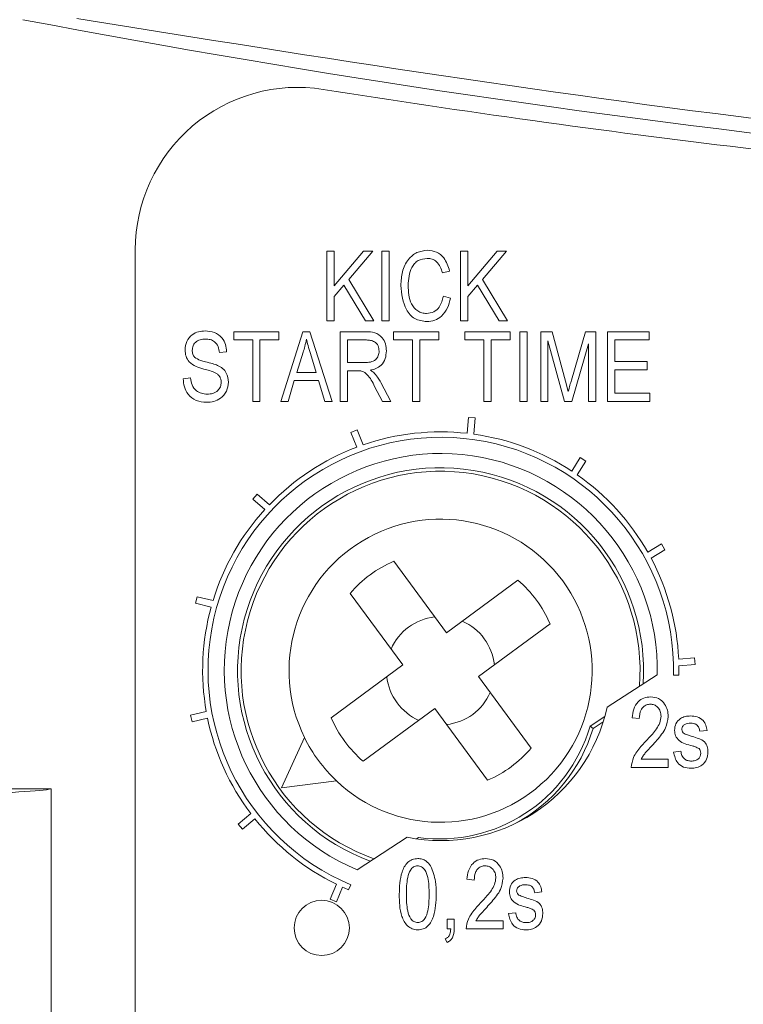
# Model space of a CAD drawing. Header units: inches. Extents: x 2954 to 6480, y 249 to 2776.
# Tile 31 of 105: x 3705 to 3718, y 1408 to 1426. Entities that reach past the tile are written whole.
import ezdxf

# ---------------------------------------------------------------- set-up
doc = ezdxf.new("R2010")
doc.units = ezdxf.units.IN
doc.header["$MEASUREMENT"] = 0
doc.layers.add('PWR_0300HP', color=7, linetype='Continuous')

# ---------------------------------------------------------------- blocks, each defined once
blk = doc.blocks.new('SSW07_FRAME 4')
at = {"lineweight": 9}
for p, q in [((31.0985, 24.4812), (31.0985, 31.5972)), ((31.8064, 31.3352), (31.8064, 31.5921)), ((31.8064, 31.5921), (31.8331, 31.5921)), ((31.8331, 31.4641), (31.942, 31.5921)), ((31.8331, 31.5921), (31.8331, 31.4641)), ((31.976, 31.5921), (31.8873, 31.4879)), ((31.942, 31.5921), (31.976, 31.5921)), ((32.0099, 31.3352), (32.0099, 31.5921)), ((32.0099, 31.5921), (32.0366, 31.5921)), ((32.0366, 31.5921), (32.0366, 31.3352)), ((32.3001, 31.3352), (32.3001, 31.5921)), ((32.3001, 31.5921), (32.3268, 31.5921)), ((32.3268, 31.5921), (32.3268, 31.4641)), ((32.3268, 31.4641), (32.4357, 31.5921)), ((32.4697, 31.5921), (32.381, 31.4879)), ((32.4357, 31.5921), (32.4697, 31.5921)), ((32.26, 31.5187), (32.2334, 31.512)), ((31.8694, 31.4668), (31.8331, 31.4243)), ((31.9492, 31.3352), (31.8694, 31.4668)), ((31.8873, 31.4879), (31.9799, 31.3352)), ((32.363, 31.4668), (32.3268, 31.4243)), ((32.4429, 31.3352), (32.363, 31.4668)), ((32.381, 31.4879), (32.4735, 31.3352)), ((32.2367, 31.4253), (32.2634, 31.4186)), ((31.8331, 31.4243), (31.8331, 31.3352)), ((32.3268, 31.4243), (32.3268, 31.3352)), ((31.8331, 31.3352), (31.8064, 31.3352)), ((31.9799, 31.3352), (31.9492, 31.3352)), ((32.0366, 31.3352), (32.0099, 31.3352)), ((32.3268, 31.3352), (32.3001, 31.3352)), ((32.4735, 31.3352), (32.4429, 31.3352)), ((31.4624, 31.264), (31.4624, 31.2941)), ((31.4624, 31.2941), (31.6292, 31.2941)), ((31.6292, 31.2941), (31.6292, 31.264)), ((31.6359, 31.0372), (31.7179, 31.2941)), ((31.7179, 31.2941), (31.7439, 31.2941)), ((31.7439, 31.2941), (31.826, 31.0372)), ((31.856, 31.0372), (31.856, 31.2941)), ((31.856, 31.2941), (31.9504, 31.2941)), ((32.0528, 31.264), (32.0528, 31.2941)), ((32.0528, 31.2941), (32.2196, 31.2941)), ((32.2196, 31.2941), (32.2196, 31.264)), ((32.3163, 31.264), (32.3163, 31.2941)), ((32.3163, 31.2941), (32.4831, 31.2941)), ((32.4831, 31.2941), (32.4831, 31.264)), ((32.5198, 31.2941), (32.5465, 31.2941)), ((32.5198, 31.0372), (32.5198, 31.2941)), ((32.5465, 31.2941), (32.5465, 31.0372)), ((32.5965, 31.0372), (32.5965, 31.2941)), ((32.5965, 31.2941), (32.6383, 31.2941)), ((32.6383, 31.2941), (32.6882, 31.1122)), ((32.7099, 31.1154), (32.7622, 31.2941)), ((32.7622, 31.2941), (32.8, 31.2941)), ((32.8, 31.2941), (32.8, 31.0372)), ((32.8433, 31.0372), (32.8433, 31.2941)), ((32.8433, 31.2941), (32.9968, 31.2941)), ((32.9968, 31.2941), (32.9968, 31.264)), ((31.5325, 31.264), (31.4624, 31.264)), ((31.5325, 31.0372), (31.5325, 31.264)), ((31.6292, 31.264), (31.5592, 31.264)), ((31.5592, 31.264), (31.5592, 31.0372)), ((31.9522, 31.264), (31.8827, 31.264)), ((31.8827, 31.264), (31.8827, 31.1807)), ((32.1229, 31.264), (32.0528, 31.264)), ((32.1229, 31.0372), (32.1229, 31.264)), ((32.1496, 31.264), (32.1496, 31.0372)), ((32.2196, 31.264), (32.1496, 31.264)), ((32.3864, 31.264), (32.3163, 31.264)), ((32.3864, 31.0372), (32.3864, 31.264)), ((32.4831, 31.264), (32.4131, 31.264)), ((32.4131, 31.264), (32.4131, 31.0372)), ((32.6843, 31.0372), (32.6232, 31.2614)), ((32.6232, 31.2614), (32.6232, 31.0372)), ((32.7733, 31.2492), (32.7116, 31.0372)), ((32.7733, 31.0372), (32.7733, 31.2492)), ((32.9968, 31.264), (32.87, 31.264)), ((32.87, 31.264), (32.87, 31.184)), ((31.4358, 31.2207), (31.4091, 31.2173)), ((31.719, 31.2187), (31.6948, 31.144)), ((31.767, 31.144), (31.7455, 31.2145)), ((31.8827, 31.1807), (31.9453, 31.1807)), ((32.87, 31.184), (32.9901, 31.184)), ((32.9901, 31.184), (32.9901, 31.154)), ((31.6948, 31.144), (31.767, 31.144)), ((31.9167, 31.1506), (31.8827, 31.1506)), ((31.8827, 31.1506), (31.8827, 31.0372)), ((32.9901, 31.154), (32.87, 31.154)), ((32.87, 31.154), (32.87, 31.0672)), ((31.2757, 31.1206), (31.3023, 31.1239)), ((31.6861, 31.1139), (31.6637, 31.0372)), ((31.7758, 31.1139), (31.6861, 31.1139)), ((31.7983, 31.0372), (31.7758, 31.1139)), ((32.0052, 31.1074), (32.0428, 31.0372)), ((32.6882, 31.1122), (32.6982, 31.0742)), ((32.0125, 31.0372), (31.9828, 31.0922)), ((32.87, 31.0672), (33.0001, 31.0672)), ((33.0001, 31.0672), (33.0001, 31.0372)), ((31.5592, 31.0372), (31.5325, 31.0372)), ((31.6637, 31.0372), (31.6359, 31.0372)), ((31.826, 31.0372), (31.7983, 31.0372)), ((31.8827, 31.0372), (31.856, 31.0372)), ((32.0428, 31.0372), (32.0125, 31.0372)), ((32.1496, 31.0372), (32.1229, 31.0372)), ((32.4131, 31.0372), (32.3864, 31.0372)), ((32.5465, 31.0372), (32.5198, 31.0372)), ((32.6232, 31.0372), (32.5965, 31.0372)), ((32.7116, 31.0372), (32.6843, 31.0372)), ((32.8, 31.0372), (32.7733, 31.0372)), ((33.0001, 31.0372), (32.8433, 31.0372)), ((32.3294, 30.978), (32.3245, 30.9192)), ((32.3543, 30.9759), (32.3294, 30.978)), ((32.3493, 30.9161), (32.3543, 30.9759)), ((31.9177, 30.932), (31.8946, 30.9226)), ((31.8946, 30.9226), (31.9169, 30.868)), ((31.9404, 30.8765), (31.9177, 30.932)), ((32.7421, 30.8299), (32.711, 30.7798)), ((32.7317, 30.7658), (32.7633, 30.8168)), ((32.7633, 30.8168), (32.7421, 30.8299)), ((31.5485, 30.6947), (31.5323, 30.6758)), ((31.5323, 30.6758), (31.5769, 30.6373)), ((31.594, 30.6555), (31.5485, 30.6947)), ((33.0425, 30.5107), (32.9921, 30.4801)), ((33.0041, 30.4582), (33.0554, 30.4893)), ((33.0554, 30.4893), (33.0425, 30.5107)), ((32.0532, 30.4465), (32.2479, 30.1819)), ((32.2479, 30.1819), (32.5125, 30.3766)), ((31.3274, 30.3157), (31.3215, 30.2914)), ((31.3857, 30.3014), (31.3274, 30.3157)), ((32.0868, 30.0634), (31.8921, 30.3279)), ((31.3215, 30.2914), (31.3787, 30.2774)), ((32.631, 30.2155), (32.3664, 30.0208)), ((33.1652, 30.0898), (33.1064, 30.0855)), ((33.1671, 30.0649), (33.1652, 30.0898)), ((31.8222, 29.8687), (32.0868, 30.0634)), ((33.1072, 30.0605), (33.1671, 30.0649)), ((32.3664, 30.0208), (32.5611, 29.7562)), ((32.8422, 29.9074), (33.0272, 30.0275)), ((33.0872, 30.0262), (33.1072, 30.0257)), ((32.2053, 29.9023), (31.9407, 29.7076)), ((32.4, 29.6377), (32.2053, 29.9023)), ((31.3608, 29.8913), (31.3024, 29.8775)), ((31.3024, 29.8775), (31.3081, 29.8533)), ((31.3081, 29.8533), (31.3655, 29.8668)), ((32.7789, 29.8375), (32.8335, 29.8729)), ((32.9609, 29.8652), (32.9342, 29.8685)), ((32.7901, 29.8291), (32.7789, 29.8375)), ((32.7901, 29.8291), (32.8277, 29.8535)), ((31.6386, 29.6095), (31.7235, 29.7961)), ((33.2111, 29.8218), (33.1844, 29.8185)), ((33.0876, 29.7418), (33.1143, 29.7451)), ((33.0676, 29.6851), (32.9309, 29.6851)), ((32.9676, 29.7151), (33.0676, 29.7151)), ((33.0676, 29.7151), (33.0676, 29.6851)), ((31.842, 29.635), (31.6386, 29.6095)), ((30.7875, 29.606), (29.0835, 29.606)), ((30.7875, 29.606), (30.7875, 26.606)), ((31.5249, 29.5146), (31.4791, 29.4758)), ((31.4791, 29.4758), (31.4952, 29.4568)), ((31.4952, 29.4568), (31.5402, 29.4949)), ((31.9177, 29.307), (32.1027, 29.4271)), ((32.1451, 29.4258), (32.1377, 29.421)), ((31.8421, 29.2534), (31.8189, 29.1981)), ((31.8419, 29.1885), (31.8647, 29.2428)), ((31.8868, 29.2332), (31.8945, 29.2516)), ((32.3507, 29.2683), (32.324, 29.2717)), ((32.6009, 29.225), (32.5742, 29.2216)), ((31.8189, 29.1981), (31.8419, 29.1885)), ((32.4774, 29.1449), (32.5041, 29.1482)), ((32.2506, 29.0882), (32.2506, 29.1249)), ((32.2506, 29.1249), (32.2773, 29.1249)), ((32.2773, 29.1249), (32.2773, 29.089)), ((32.3574, 29.1182), (32.4574, 29.1182)), ((32.4574, 29.1182), (32.4574, 29.0882)), ((32.264, 29.0882), (32.2506, 29.0882)), ((32.4574, 29.0882), (32.3207, 29.0882)), ((32.2506, 29.0382), (32.2434, 29.0515))]:
    blk.add_line(p, q, dxfattribs=at)
blk.add_circle((31.7874, 29.0922), 0.102, dxfattribs=at)
for centre, radius, start, end in [((38.1775, 71.802), 40.062, 259.21874, 278.25917), ((31.6985, 31.5972), 0.6, 80.9569, 180), ((38.1053, 71.8517), 40.1611, 260.95687, 263.1929), ((38.1053, 71.8517), 40.1611, 263.1929, 271.62003), ((32.2274, 30.0446), 0.88, 83.6609, 109.0352), ((32.2274, 30.0446), 0.88, 56.6609, 82.0352), ((32.2274, 30.0446), 0.86, 358.7711, 247.2289), ((32.2274, 30.0446), 0.8, 358.7711, 247.2289), ((32.2274, 30.0446), 0.88, 110.6609, 136.0352), ((32.2266, 30.0421), 0.75, 356.2919, 249.7081), ((32.2266, 30.0421), 0.7369, 355.529, 250.471), ((32.2274, 30.0446), 0.88, 29.6609, 55.0352), ((32.2274, 30.0446), 0.88, 137.6609, 163.0352), ((32.2266, 30.0421), 0.56, 226.6305, 206.0574), ((32.2266, 30.0421), 0.44, 113.2074, 139.4805), ((32.2274, 30.0446), 0.88, 2.6609, 28.0352), ((32.2266, 30.0421), 0.44, 23.2074, 49.4805), ((32.2274, 30.0446), 0.88, 164.6609, 190.0352), ((32.2266, 30.0421), 0.2, 96.344, 156.344), ((32.2266, 30.0421), 0.2, 6.344, 66.344), ((32.2274, 30.0446), 0.88, 358.7711, 1.0352), ((32.2266, 30.0421), 0.2, 186.344, 246.344), ((32.2266, 30.0421), 0.2, 276.344, 336.344), ((32.2274, 30.0446), 0.63, 258.5847, 347.4153), ((32.2274, 30.0446), 0.88, 191.6609, 217.0352), ((32.2266, 30.0421), 0.44, 203.2074, 229.4805), ((32.2224, 30.0007), 0.58, 262.3428, 343.6572), ((32.2224, 30.0007), 0.5931, 298.1212, 343.1864), ((32.2266, 30.0421), 0.56, 206.0574, 226.6305), ((32.2266, 30.0421), 0.44, 293.2074, 319.4805), ((32.2274, 30.0446), 0.88, 218.6609, 244.0352), ((32.2274, 30.0446), 0.88, 245.6609, 247.2289)]:
    blk.add_arc(centre, radius, start, end, dxfattribs=at)
blk.add_ellipse((30.1959, 29.6104), major_axis=(0.6, 0), ratio=0.043661, start_param=4.123442, end_param=6.115737, dxfattribs=at)
for points, knots in [([(30.8827, 32.4511), (31.7798, 32.3078), (33.5738, 32.0212), (36.3347, 31.8139), (39.1315, 31.7803), (41.6007, 31.924), (43.7086, 32.1581), (44.8708, 32.3514), (45.4527, 32.4481)], [0, 0, 0, 0, 0.186764, 0.373521, 0.565573, 0.757627, 0.878644, 1, 1, 1, 1]), ([(32.0799, 31.4654), (32.0808, 31.4825), (32.0826, 31.5166), (32.103, 31.5608), (32.1378, 31.5905), (32.1647, 31.5938), (32.1781, 31.5954)], [0, 0, 0, 0, 0.2810368, 0.5608537, 0.7804396, 1, 1, 1, 1]), ([(32.1781, 31.5954), (32.1895, 31.5941), (32.2124, 31.5915), (32.2455, 31.5642), (32.2545, 31.536), (32.26, 31.5187)], [0, 0, 0, 0, 0.280103, 0.56019, 1, 1, 1, 1]), ([(32.177, 31.5654), (32.1654, 31.564), (32.1479, 31.5618), (32.1301, 31.5466), (32.1103, 31.5182), (32.1083, 31.4888), (32.1066, 31.4654)], [0, 0, 0, 0, 0.249468, 0.375136, 0.50096, 1, 1, 1, 1]), ([(32.2334, 31.512), (32.231, 31.5196), (32.2264, 31.5346), (32.2134, 31.5529), (32.1957, 31.5639), (32.1832, 31.5649), (32.177, 31.5654)], [0, 0, 0, 0, 0.280768, 0.560434, 0.780015, 1, 1, 1, 1]), ([(32.1757, 31.3319), (32.1601, 31.3337), (32.1367, 31.3365), (32.1128, 31.3568), (32.0865, 31.3949), (32.0828, 31.4341), (32.0799, 31.4654)], [0, 0, 0, 0, 0.2493637, 0.3750178, 0.5009165, 1, 1, 1, 1]), ([(32.1066, 31.4654), (32.1077, 31.4417), (32.1093, 31.4061), (32.1361, 31.3732), (32.1574, 31.3631), (32.1691, 31.3623), (32.1749, 31.3619)], [0, 0, 0, 0, 0.499501, 0.748866, 0.874364, 1, 1, 1, 1]), ([(32.1749, 31.3619), (32.184, 31.3631), (32.2021, 31.3655), (32.2274, 31.3885), (32.2332, 31.4113), (32.2367, 31.4253)], [0, 0, 0, 0, 0.279783, 0.559844, 1, 1, 1, 1]), ([(32.2634, 31.4186), (32.2602, 31.4064), (32.254, 31.382), (32.2336, 31.3525), (32.2055, 31.3345), (32.1856, 31.3328), (32.1757, 31.3319)], [0, 0, 0, 0, 0.280752, 0.560294, 0.780036, 1, 1, 1, 1]), ([(31.2823, 31.227), (31.2834, 31.2379), (31.2857, 31.2595), (31.306, 31.2836), (31.3314, 31.2959), (31.3484, 31.2969), (31.3569, 31.2974)], [0, 0, 0, 0, 0.279737, 0.558876, 0.779107, 1, 1, 1, 1]), ([(31.3569, 31.2974), (31.3685, 31.2964), (31.3917, 31.2945), (31.419, 31.2747), (31.4332, 31.2479), (31.4349, 31.2298), (31.4358, 31.2207)], [0, 0, 0, 0, 0.280181, 0.559089, 0.779303, 1, 1, 1, 1]), ([(31.9504, 31.2941), (31.9616, 31.294), (31.984, 31.294), (32.0115, 31.2759), (32.0243, 31.2495), (32.0255, 31.232), (32.0261, 31.2233)], [0, 0, 0, 0, 0.2814968, 0.5582611, 0.7789291, 1, 1, 1, 1]), ([(31.3577, 31.2674), (31.351, 31.267), (31.3376, 31.2663), (31.3205, 31.2571), (31.3105, 31.2423), (31.3095, 31.2317), (31.309, 31.2264)], [0, 0, 0, 0, 0.280925, 0.559964, 0.779742, 1, 1, 1, 1]), ([(31.4091, 31.2173), (31.4081, 31.2249), (31.4061, 31.2398), (31.3936, 31.258), (31.3755, 31.2664), (31.3637, 31.267), (31.3577, 31.2674)], [0, 0, 0, 0, 0.280742, 0.559297, 0.779216, 1, 1, 1, 1]), ([(31.731, 31.2673), (31.7292, 31.2581), (31.726, 31.2417), (31.7211, 31.2257), (31.719, 31.2187)], [0, 0, 0, 0, 0.559976, 1, 1, 1, 1]), ([(31.7455, 31.2145), (31.7426, 31.2243), (31.7373, 31.2418), (31.7329, 31.2595), (31.731, 31.2673)], [0, 0, 0, 0, 0.559997, 1, 1, 1, 1]), ([(31.9995, 31.2231), (31.9988, 31.2298), (31.9976, 31.2432), (31.9842, 31.2576), (31.9679, 31.2634), (31.9575, 31.2638), (31.9522, 31.264)], [0, 0, 0, 0, 0.279821, 0.558121, 0.778725, 1, 1, 1, 1]), ([(31.3516, 31.1565), (31.3419, 31.1592), (31.3225, 31.1647), (31.2981, 31.1802), (31.2843, 31.2032), (31.283, 31.2191), (31.2823, 31.227)], [0, 0, 0, 0, 0.281113, 0.560054, 0.779862, 1, 1, 1, 1]), ([(31.309, 31.2264), (31.3092, 31.2211), (31.3097, 31.2116), (31.315, 31.2038), (31.3174, 31.2004)], [0, 0, 0, 0, 0.560338, 1, 1, 1, 1]), ([(31.9453, 31.1807), (31.9527, 31.1808), (31.9673, 31.181), (31.9868, 31.1896), (31.9979, 31.2058), (31.9989, 31.2174), (31.9995, 31.2231)], [0, 0, 0, 0, 0.281448, 0.559848, 0.779717, 1, 1, 1, 1]), ([(32.0261, 31.2233), (32.0255, 31.2137), (32.0241, 31.1945), (32.0092, 31.171), (31.9882, 31.1573), (31.9735, 31.154), (31.9661, 31.1523)], [0, 0, 0, 0, 0.280211, 0.559211, 0.779346, 1, 1, 1, 1]), ([(31.3174, 31.2004), (31.3245, 31.196), (31.3372, 31.1881), (31.3518, 31.1847), (31.3582, 31.1833)], [0, 0, 0, 0, 0.5578674, 1, 1, 1, 1]), ([(31.3582, 31.1833), (31.3667, 31.1812), (31.3818, 31.1776), (31.3964, 31.1723), (31.4028, 31.17)], [0, 0, 0, 0, 0.560128, 1, 1, 1, 1]), ([(31.4157, 31.1079), (31.4155, 31.1116), (31.4151, 31.1189), (31.4106, 31.1292), (31.4031, 31.1375), (31.3839, 31.1487), (31.366, 31.153), (31.3516, 31.1565)], [0, 0, 0, 0, 0.124961, 0.249797, 0.374616, 0.499551, 1, 1, 1, 1]), ([(31.4028, 31.17), (31.4092, 31.1666), (31.422, 31.1597), (31.439, 31.139), (31.4412, 31.1202), (31.4424, 31.1087)], [0, 0, 0, 0, 0.280974, 0.561367, 1, 1, 1, 1]), ([(31.9828, 31.0922), (31.975, 31.1082), (31.9642, 31.1304), (31.9379, 31.1503), (31.9238, 31.1505), (31.9167, 31.1506)], [0, 0, 0, 0, 0.560943, 0.779754, 1, 1, 1, 1]), ([(31.9661, 31.1523), (31.9695, 31.1504), (31.9755, 31.147), (31.9806, 31.1424), (31.9829, 31.1403)], [0, 0, 0, 0, 0.560188, 1, 1, 1, 1]), ([(31.9829, 31.1403), (31.9875, 31.1345), (31.9959, 31.1241), (32.0024, 31.1125), (32.0052, 31.1074)], [0, 0, 0, 0, 0.559963, 1, 1, 1, 1]), ([(31.3615, 31.0339), (31.3486, 31.035), (31.3228, 31.0372), (31.2933, 31.0604), (31.2782, 31.0904), (31.2765, 31.1105), (31.2757, 31.1206)], [0, 0, 0, 0, 0.28006, 0.558957, 0.77919, 1, 1, 1, 1]), ([(31.3023, 31.1239), (31.3035, 31.115), (31.3058, 31.0971), (31.3218, 31.0764), (31.3427, 31.0656), (31.3568, 31.0645), (31.3638, 31.0639)], [0, 0, 0, 0, 0.280721, 0.559158, 0.779466, 1, 1, 1, 1]), ([(31.4424, 31.1087), (31.441, 31.0971), (31.4382, 31.074), (31.4164, 31.0481), (31.3889, 31.0354), (31.3707, 31.0344), (31.3615, 31.0339)], [0, 0, 0, 0, 0.279562, 0.558727, 0.779057, 1, 1, 1, 1]), ([(31.3638, 31.0639), (31.371, 31.0643), (31.3854, 31.0651), (31.4033, 31.0753), (31.4143, 31.0909), (31.4153, 31.1022), (31.4157, 31.1079)], [0, 0, 0, 0, 0.280854, 0.559997, 0.779783, 1, 1, 1, 1]), ([(32.6982, 31.0742), (32.7004, 31.0819), (32.7041, 31.0956), (32.7081, 31.1093), (32.7099, 31.1154)], [0, 0, 0, 0, 0.560004, 1, 1, 1, 1]), ([(32.9342, 29.8685), (32.9355, 29.8792), (32.9381, 29.9005), (32.9532, 29.9275), (32.9772, 29.9432), (32.9941, 29.9446), (33.0026, 29.9452)], [0, 0, 0, 0, 0.280923, 0.560114, 0.779782, 1, 1, 1, 1]), ([(33.0026, 29.9452), (33.0129, 29.9443), (33.0336, 29.9424), (33.0546, 29.9211), (33.0658, 29.8973), (33.067, 29.8813), (33.0676, 29.8733)], [0, 0, 0, 0, 0.279678, 0.558198, 0.779067, 1, 1, 1, 1]), ([(33.0016, 29.9186), (32.9969, 29.9181), (32.9874, 29.9173), (32.9754, 29.9092), (32.9628, 29.8926), (32.9617, 29.8765), (32.9609, 29.8652)], [0, 0, 0, 0, 0.186997, 0.373866, 0.560971, 1, 1, 1, 1]), ([(33.041, 29.8738), (33.0405, 29.88), (33.0395, 29.8926), (33.0297, 29.9075), (33.0163, 29.9171), (33.0065, 29.9181), (33.0016, 29.9186)], [0, 0, 0, 0, 0.2804603, 0.560024, 0.7799176, 1, 1, 1, 1]), ([(32.9835, 29.7804), (32.9923, 29.7896), (33.0067, 29.8048), (33.025, 29.8275), (33.0376, 29.8492), (33.0398, 29.8656), (33.041, 29.8738)], [0, 0, 0, 0, 0.340517, 0.560811, 0.780744, 1, 1, 1, 1]), ([(33.0676, 29.8733), (33.0657, 29.8588), (33.0625, 29.835), (33.0436, 29.8074), (33.0262, 29.7856), (33.0135, 29.7718), (33.0072, 29.765)], [0, 0, 0, 0, 0.338263, 0.558668, 0.779314, 1, 1, 1, 1]), ([(33.091, 29.8219), (33.0919, 29.8304), (33.0937, 29.8472), (33.1103, 29.8656), (33.1304, 29.8741), (33.1436, 29.8748), (33.1502, 29.8752)], [0, 0, 0, 0, 0.279545, 0.558509, 0.778971, 1, 1, 1, 1]), ([(33.1502, 29.8752), (33.1586, 29.8745), (33.1755, 29.8732), (33.1967, 29.8608), (33.2078, 29.8415), (33.21, 29.8284), (33.2111, 29.8218)], [0, 0, 0, 0, 0.280361, 0.55953, 0.779099, 1, 1, 1, 1]), ([(33.1511, 29.8485), (33.1434, 29.8481), (33.1319, 29.8475), (33.1195, 29.8371), (33.1183, 29.8295), (33.1177, 29.8257)], [0, 0, 0, 0, 0.500312, 0.750541, 1, 1, 1, 1]), ([(33.1177, 29.8257), (33.1182, 29.8222), (33.119, 29.8159), (33.1239, 29.8119), (33.1261, 29.8101)], [0, 0, 0, 0, 0.558781, 1, 1, 1, 1]), ([(33.1844, 29.8185), (33.1836, 29.8231), (33.1819, 29.8324), (33.1735, 29.8431), (33.1622, 29.8479), (33.1548, 29.8483), (33.1511, 29.8485)], [0, 0, 0, 0, 0.280435, 0.559136, 0.779301, 1, 1, 1, 1]), ([(33.1564, 29.7647), (33.1388, 29.7691), (33.1142, 29.7752), (33.0932, 29.8009), (33.0917, 29.8149), (33.091, 29.8219)], [0, 0, 0, 0, 0.560513, 0.780062, 1, 1, 1, 1]), ([(33.1261, 29.8101), (33.1316, 29.8078), (33.1414, 29.8037), (33.1515, 29.8008), (33.156, 29.7995)], [0, 0, 0, 0, 0.55958, 1, 1, 1, 1]), ([(33.156, 29.7995), (33.1641, 29.797), (33.1801, 29.7921), (33.2025, 29.7821), (33.2131, 29.7619), (33.214, 29.7486), (33.2144, 29.742)], [0, 0, 0, 0, 0.281454, 0.560143, 0.779608, 1, 1, 1, 1]), ([(32.9309, 29.6851), (32.9328, 29.6976), (32.936, 29.7184), (32.9514, 29.7433), (32.9666, 29.7625), (32.9779, 29.7744), (32.9835, 29.7804)], [0, 0, 0, 0, 0.338257, 0.558672, 0.779308, 1, 1, 1, 1]), ([(33.0072, 29.765), (33.0023, 29.7597), (32.9941, 29.7509), (32.983, 29.7386), (32.9741, 29.7276), (32.9698, 29.7192), (32.9676, 29.7151)], [0, 0, 0, 0, 0.340064, 0.560075, 0.780051, 1, 1, 1, 1]), ([(33.1816, 29.7543), (33.1771, 29.7567), (33.1691, 29.761), (33.1603, 29.7635), (33.1564, 29.7647)], [0, 0, 0, 0, 0.558727, 1, 1, 1, 1]), ([(33.1877, 29.7374), (33.1875, 29.7409), (33.1872, 29.7472), (33.1833, 29.7522), (33.1816, 29.7543)], [0, 0, 0, 0, 0.56014, 1, 1, 1, 1]), ([(33.1513, 29.6817), (33.1422, 29.6824), (33.1239, 29.6837), (33.0962, 29.7042), (33.0909, 29.7275), (33.0876, 29.7418)], [0, 0, 0, 0, 0.281154, 0.560683, 1, 1, 1, 1]), ([(33.1143, 29.7451), (33.1153, 29.7396), (33.1172, 29.7286), (33.1268, 29.7156), (33.14, 29.7092), (33.1487, 29.7087), (33.1531, 29.7084)], [0, 0, 0, 0, 0.280489, 0.559109, 0.779297, 1, 1, 1, 1]), ([(33.2144, 29.742), (33.2135, 29.7327), (33.2118, 29.7142), (33.1947, 29.6935), (33.173, 29.683), (33.1585, 29.6822), (33.1513, 29.6817)], [0, 0, 0, 0, 0.279873, 0.558963, 0.779136, 1, 1, 1, 1]), ([(33.1531, 29.7084), (33.1579, 29.7087), (33.1674, 29.7092), (33.1793, 29.7159), (33.1867, 29.7261), (33.1874, 29.7336), (33.1877, 29.7374)], [0, 0, 0, 0, 0.280715, 0.55982, 0.779798, 1, 1, 1, 1]), ([(32.0738, 29.2165), (32.0747, 29.2442), (32.076, 29.2857), (32.098, 29.3306), (32.1216, 29.3465), (32.1355, 29.3478), (32.1424, 29.3484)], [0, 0, 0, 0, 0.500823, 0.749967, 0.87491, 1, 1, 1, 1]), ([(32.1413, 29.3217), (32.1362, 29.3207), (32.1259, 29.3188), (32.1119, 29.3027), (32.1008, 29.2681), (32.1006, 29.2372), (32.1005, 29.2166)], [0, 0, 0, 0, 0.1239136, 0.2488479, 0.4981961, 1, 1, 1, 1]), ([(32.1839, 29.2166), (32.1838, 29.2375), (32.1837, 29.2687), (32.1722, 29.3039), (32.1569, 29.3193), (32.1465, 29.3209), (32.1413, 29.3217)], [0, 0, 0, 0, 0.501787, 0.750887, 0.875756, 1, 1, 1, 1]), ([(32.1424, 29.3484), (32.1477, 29.348), (32.1583, 29.3472), (32.1761, 29.3389), (32.1845, 29.328), (32.1897, 29.3213)], [0, 0, 0, 0, 0.280527, 0.560709, 1, 1, 1, 1]), ([(32.1897, 29.3213), (32.197, 29.3024), (32.2103, 29.2687), (32.2105, 29.2325), (32.2106, 29.2165)], [0, 0, 0, 0, 0.558333, 1, 1, 1, 1]), ([(32.324, 29.2717), (32.3253, 29.2824), (32.3279, 29.3037), (32.343, 29.3306), (32.367, 29.3463), (32.3839, 29.3477), (32.3924, 29.3484)], [0, 0, 0, 0, 0.280923, 0.560114, 0.779782, 1, 1, 1, 1]), ([(32.3914, 29.3217), (32.3867, 29.3213), (32.3772, 29.3204), (32.3652, 29.3123), (32.3526, 29.2957), (32.3515, 29.2796), (32.3507, 29.2683)], [0, 0, 0, 0, 0.187, 0.373873, 0.560982, 1, 1, 1, 1]), ([(32.4307, 29.2769), (32.4303, 29.2832), (32.4293, 29.2957), (32.4195, 29.3106), (32.4061, 29.3202), (32.3963, 29.3212), (32.3914, 29.3217)], [0, 0, 0, 0, 0.2804603, 0.560024, 0.7799176, 1, 1, 1, 1]), ([(32.3924, 29.3484), (32.4027, 29.3474), (32.4233, 29.3455), (32.4444, 29.3243), (32.4556, 29.3004), (32.4568, 29.2844), (32.4574, 29.2764)], [0, 0, 0, 0, 0.279677, 0.558187, 0.779068, 1, 1, 1, 1]), ([(32.3733, 29.1835), (32.3821, 29.1927), (32.3965, 29.2079), (32.4147, 29.2307), (32.4274, 29.2523), (32.4296, 29.2687), (32.4307, 29.2769)], [0, 0, 0, 0, 0.340518, 0.560804, 0.780744, 1, 1, 1, 1]), ([(32.4574, 29.2764), (32.4555, 29.262), (32.4523, 29.2381), (32.4334, 29.2105), (32.4159, 29.1887), (32.4033, 29.175), (32.397, 29.1681)], [0, 0, 0, 0, 0.338266, 0.558673, 0.779321, 1, 1, 1, 1]), ([(32.4808, 29.2251), (32.4817, 29.2335), (32.4835, 29.2504), (32.5, 29.2687), (32.5202, 29.2773), (32.5334, 29.278), (32.54, 29.2783)], [0, 0, 0, 0, 0.279545, 0.558509, 0.778971, 1, 1, 1, 1]), ([(32.5409, 29.2516), (32.5332, 29.2513), (32.5217, 29.2507), (32.5093, 29.2402), (32.5081, 29.2326), (32.5075, 29.2288)], [0, 0, 0, 0, 0.500315, 0.750542, 1, 1, 1, 1]), ([(32.54, 29.2783), (32.5484, 29.2777), (32.5652, 29.2764), (32.5865, 29.2639), (32.5975, 29.2446), (32.5997, 29.2315), (32.6009, 29.225)], [0, 0, 0, 0, 0.280361, 0.55953, 0.779099, 1, 1, 1, 1]), ([(32.5742, 29.2216), (32.5734, 29.2263), (32.5717, 29.2355), (32.5633, 29.2462), (32.5519, 29.2511), (32.5446, 29.2515), (32.5409, 29.2516)], [0, 0, 0, 0, 0.280434, 0.559134, 0.779299, 1, 1, 1, 1]), ([(32.1421, 29.0849), (32.1352, 29.0856), (32.1214, 29.087), (32.0982, 29.1033), (32.0746, 29.147), (32.0741, 29.1887), (32.0738, 29.2165)], [0, 0, 0, 0, 0.125006, 0.250085, 0.498981, 1, 1, 1, 1]), ([(32.1005, 29.2166), (32.1006, 29.1958), (32.1007, 29.1647), (32.1123, 29.1296), (32.1273, 29.114), (32.1377, 29.1124), (32.1428, 29.1116)], [0, 0, 0, 0, 0.50181, 0.750959, 0.87583, 1, 1, 1, 1]), ([(32.2106, 29.2165), (32.2097, 29.1889), (32.2084, 29.1475), (32.1864, 29.1026), (32.1628, 29.0867), (32.149, 29.0855), (32.1421, 29.0849)], [0, 0, 0, 0, 0.500834, 0.749958, 0.874909, 1, 1, 1, 1]), ([(32.1428, 29.1116), (32.148, 29.1125), (32.1583, 29.1143), (32.1724, 29.1305), (32.1837, 29.165), (32.1838, 29.196), (32.1839, 29.2166)], [0, 0, 0, 0, 0.123996, 0.248961, 0.498274, 1, 1, 1, 1]), ([(32.5462, 29.1678), (32.5286, 29.1722), (32.504, 29.1784), (32.483, 29.2041), (32.4815, 29.2181), (32.4808, 29.2251)], [0, 0, 0, 0, 0.560513, 0.780062, 1, 1, 1, 1]), ([(32.5075, 29.2288), (32.508, 29.2253), (32.5088, 29.219), (32.5137, 29.215), (32.5159, 29.2133)], [0, 0, 0, 0, 0.558781, 1, 1, 1, 1]), ([(32.5159, 29.2133), (32.5214, 29.211), (32.5311, 29.2069), (32.5413, 29.2039), (32.5458, 29.2026)], [0, 0, 0, 0, 0.55958, 1, 1, 1, 1]), ([(32.3207, 29.0882), (32.3226, 29.1008), (32.3258, 29.1215), (32.3412, 29.1464), (32.3564, 29.1657), (32.3677, 29.1776), (32.3733, 29.1835)], [0, 0, 0, 0, 0.338269, 0.558672, 0.779308, 1, 1, 1, 1]), ([(32.5458, 29.2026), (32.5539, 29.2002), (32.5699, 29.1953), (32.5923, 29.1853), (32.6029, 29.165), (32.6038, 29.1518), (32.6042, 29.1451)], [0, 0, 0, 0, 0.281454, 0.560143, 0.779608, 1, 1, 1, 1]), ([(32.397, 29.1681), (32.3921, 29.1628), (32.3839, 29.1541), (32.3728, 29.1417), (32.3639, 29.1307), (32.3596, 29.1224), (32.3574, 29.1182)], [0, 0, 0, 0, 0.340058, 0.560083, 0.780055, 1, 1, 1, 1]), ([(32.5411, 29.0849), (32.5319, 29.0855), (32.5137, 29.0868), (32.486, 29.1074), (32.4807, 29.1307), (32.4774, 29.1449)], [0, 0, 0, 0, 0.281154, 0.560683, 1, 1, 1, 1]), ([(32.5041, 29.1482), (32.5051, 29.1427), (32.507, 29.1318), (32.5166, 29.1188), (32.5298, 29.1123), (32.5385, 29.1118), (32.5429, 29.1116)], [0, 0, 0, 0, 0.280489, 0.559109, 0.779297, 1, 1, 1, 1]), ([(32.6042, 29.1451), (32.6033, 29.1359), (32.6016, 29.1174), (32.5845, 29.0966), (32.5628, 29.0861), (32.5483, 29.0853), (32.5411, 29.0849)], [0, 0, 0, 0, 0.279876, 0.558965, 0.779134, 1, 1, 1, 1]), ([(32.5429, 29.1116), (32.5477, 29.1118), (32.5572, 29.1123), (32.5691, 29.1191), (32.5765, 29.1293), (32.5772, 29.1368), (32.5775, 29.1405)], [0, 0, 0, 0, 0.280715, 0.55982, 0.779798, 1, 1, 1, 1]), ([(32.5714, 29.1575), (32.5669, 29.1599), (32.5589, 29.1641), (32.5501, 29.1667), (32.5462, 29.1678)], [0, 0, 0, 0, 0.558727, 1, 1, 1, 1]), ([(32.5775, 29.1405), (32.5773, 29.1441), (32.577, 29.1504), (32.5731, 29.1553), (32.5714, 29.1575)], [0, 0, 0, 0, 0.56014, 1, 1, 1, 1]), ([(32.2434, 29.0515), (32.2471, 29.0534), (32.2547, 29.0574), (32.263, 29.0707), (32.2636, 29.0815), (32.264, 29.0882)], [0, 0, 0, 0, 0.279989, 0.55941, 1, 1, 1, 1]), ([(32.2773, 29.089), (32.2765, 29.0773), (32.2754, 29.0611), (32.2623, 29.0449), (32.2545, 29.0404), (32.2506, 29.0382)], [0, 0, 0, 0, 0.5580027, 0.7789685, 1, 1, 1, 1])]:
    blk.add_open_spline(points, degree=3, knots=knots, dxfattribs=at)

msp = doc.modelspace()

# ---------------------------------------------------------------- block references
at = {"layer": 'PWR_0300HP', "xscale": 5, "yscale": 5, "zscale": 5}
msp.add_blockref('SSW07_FRAME 4', (3551.769, 1264.246), dxfattribs=at)

doc.saveas('drawing.dxf')
